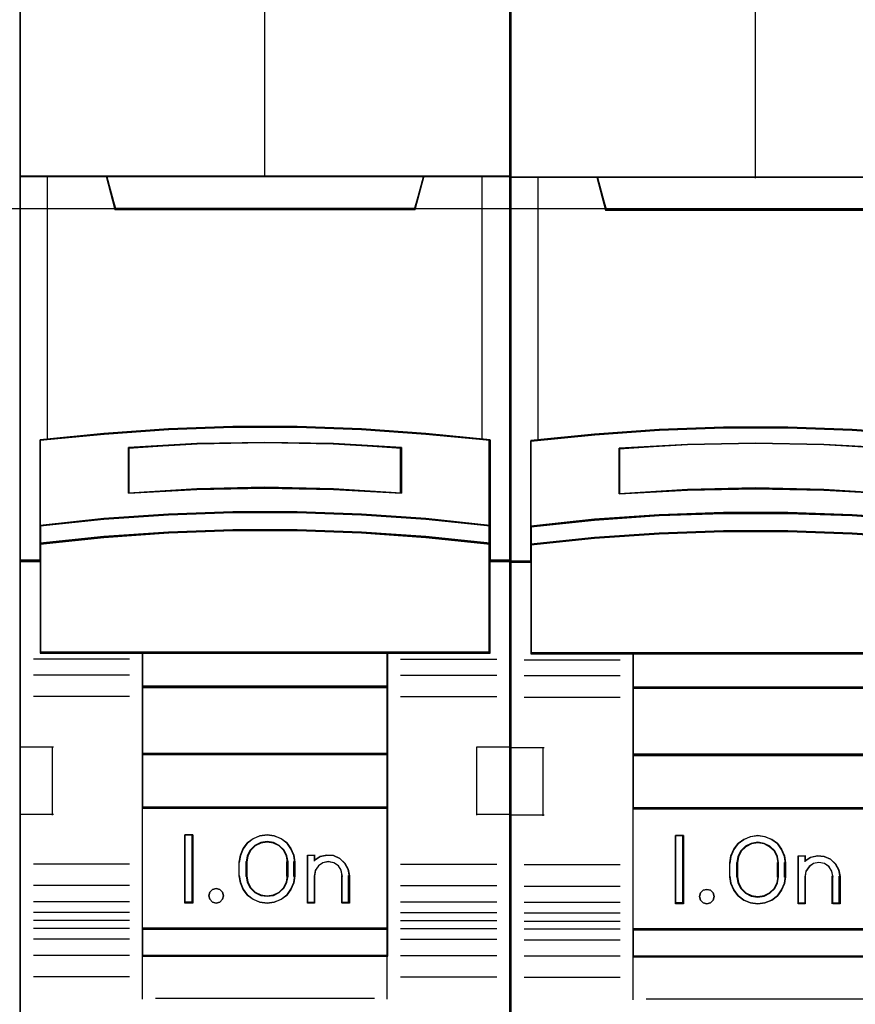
# Model space of a CAD drawing. Header units: millimetres. Extents: x 203 to 3426, y 719 to 2381.
# Tile 79 of 185: x 2549.76 to 2552.93, y 1114.56 to 1118.3. Entities that reach past the tile are written whole.
import ezdxf

# ---------------------------------------------------------------- set-up
doc = ezdxf.new("R2010")
doc.units = ezdxf.units.MM
doc.layers.add('45', color=7, linetype='Continuous')
doc.layers.add('E_Legrand_obudowy', color=7, linetype='Continuous')

# ---------------------------------------------------------------- blocks, each defined once
blk = doc.blocks.new('XL3 160 wnękowa 6x24M')
at = {"layer": 'E_Legrand_obudowy'}
blk.add_lwpolyline([(-215.641, -325.091), (215.545, -325.091), (215.545, -370.033), (-215.641, -370.033), (-215.641, -325.091)], dxfattribs=at)
blk = doc.blocks.new('S301 TX3')
at = {"layer": '45', "color": 7}
for points in [[(17.986, 40.875), (0, 40.875), (0, -40.875), (17.986, -40.875), (17.986, 40.875)], [(7.813, 12.971), (10.173, 12.971), (12.533, 12.883), (14.887, 12.718), (17.241, 12.488), (17.241, 9.351), (17.241, 8.681), (17.241, 8.049), (17.986, 8.049), (17.986, 22.167), (16.985, 22.167), (14.809, 22.167), (14.492, 20.986), (3.495, 20.986), (3.178, 22.167), (1.002, 22.167), (0, 22.167), (0, 8.049), (0.746, 8.049), (0.746, 8.681), (0.746, 9.351), (0.746, 12.488), (3.089, 12.718), (5.454, 12.883), (7.813, 12.971)], [(3.487, 20.951), (14.498, 20.951), (14.815, 22.167), (8.987, 22.167), (3.169, 22.167), (3.487, 20.951)], [(12.532, 9.752), (14.887, 9.591), (17.241, 9.348), (17.241, 12.508), (14.887, 12.741), (12.532, 12.907), (10.172, 12.995), (7.812, 12.995), (5.452, 12.907), (3.087, 12.741), (0.744, 12.508), (0.744, 9.348), (3.087, 9.591), (5.452, 9.752), (7.812, 9.835), (10.172, 9.835), (12.532, 9.752)], [(13.998, 12.22), (13.998, 10.547), (11.495, 10.687), (8.987, 10.732), (6.489, 10.687), (3.986, 10.547), (3.986, 12.22), (6.489, 12.365), (8.987, 12.41), (11.495, 12.365), (13.998, 12.22)], [(11.495, 10.687), (13.998, 10.547), (13.998, 12.22), (11.495, 12.365), (8.987, 12.41), (6.489, 12.365), (3.986, 12.22), (3.986, 10.547), (6.489, 10.687), (8.987, 10.732), (11.495, 10.687)], [(14.887, 9.618), (12.532, 9.782), (10.172, 9.867), (7.812, 9.867), (5.452, 9.782), (3.087, 9.618), (0.744, 9.368), (0.744, 8.678), (3.087, 8.927), (5.452, 9.091), (7.812, 9.176), (10.172, 9.176), (12.532, 9.091), (14.887, 8.927), (17.241, 8.678), (17.241, 9.368), (14.887, 9.618)], [(12.532, 9.116), (10.172, 9.199), (7.812, 9.199), (5.452, 9.116), (3.087, 8.956), (0.744, 8.712), (0.744, 8.077), (0.744, 4.686), (4.495, 4.686), (13.49, 4.686), (17.241, 4.686), (17.241, 8.077), (17.241, 8.712), (14.887, 8.956), (12.532, 9.116)], [(4.486, 3.43), (13.498, 3.43), (13.498, 4.723), (4.486, 4.723), (4.486, 3.43)], [(13.498, 3.468), (4.486, 3.468), (4.486, 0.964), (13.498, 0.964), (13.498, 3.468)], [(13.498, 1.004), (4.486, 1.004), (4.486, -1.002), (13.498, -1.002), (13.498, 1.004)], [(4.486, -5.434), (13.498, -5.434), (13.498, -0.964), (4.486, -0.964), (4.486, -5.434)], [(6.346, -1.977), (6.346, -4.481), (6.052, -4.481), (6.052, -1.977), (6.346, -1.977)], [(10.049, -2.723), (10.089, -2.973), (10.089, -3.485), (10.049, -3.735), (9.942, -3.98), (9.789, -4.191), (9.58, -4.342), (9.331, -4.442), (9.07, -4.481), (8.804, -4.442), (8.556, -4.342), (8.352, -4.191), (8.193, -3.98), (8.086, -3.735), (8.046, -3.485), (8.046, -2.973), (8.086, -2.723), (8.193, -2.478), (8.352, -2.267), (8.556, -2.116), (8.804, -2.016), (9.07, -1.977), (9.331, -2.016), (9.58, -2.116), (9.789, -2.267), (9.942, -2.478), (10.049, -2.723)], [(9.834, -3.486), (9.834, -2.972), (9.794, -2.749), (9.692, -2.536), (9.515, -2.369), (9.304, -2.262), (9.07, -2.223), (8.831, -2.262), (8.62, -2.369), (8.443, -2.536), (8.341, -2.749), (8.301, -2.972), (8.301, -3.486), (8.341, -3.71), (8.443, -3.922), (8.62, -4.09), (8.831, -4.196), (9.07, -4.229), (9.304, -4.196), (9.515, -4.09), (9.692, -3.922), (9.794, -3.71), (9.834, -3.486)], [(11.012, -2.773), (11.263, -2.717), (11.502, -2.74), (11.736, -2.84), (11.918, -3.014), (12.043, -3.232), (12.083, -3.479), (12.083, -4.481), (11.821, -4.481), (11.821, -3.479), (11.781, -3.277), (11.679, -3.115), (11.513, -3.003), (11.308, -2.964), (11.115, -3.003), (10.955, -3.115), (10.836, -3.277), (10.802, -3.479), (10.802, -4.481), (10.551, -4.481), (10.551, -2.717), (10.802, -2.717), (10.802, -2.908), (11.012, -2.773)], [(7.432, -4.079), (7.468, -4.209), (7.432, -4.339), (7.336, -4.439), (7.205, -4.481), (7.062, -4.439), (6.972, -4.339), (6.93, -4.209), (6.972, -4.079), (7.062, -3.979), (7.205, -3.949), (7.336, -3.979), (7.432, -4.079)], [(13.498, -5.395), (4.486, -5.395), (4.486, -6.42), (13.498, -6.42), (13.498, -5.395)]]:
    blk.add_lwpolyline(points, close=True, dxfattribs=at)
at = {"layer": '45', "color": 139}
for points in [[(17.986, 40.875), (0, 40.875), (0, -40.875), (17.986, -40.875), (17.986, 40.875)], [(12.525, 9.098), (10.17, 9.181), (7.815, 9.181), (5.46, 9.098), (3.1, 8.94), (0.761, 8.698), (0.761, 8.068), (0.761, 4.703), (4.505, 4.703), (13.48, 4.703), (17.223, 4.703), (17.223, 8.068), (17.223, 8.698), (14.874, 8.94), (12.525, 9.098)], [(7.468, -4.209), (7.432, -4.079), (7.336, -3.979), (7.205, -3.949), (7.062, -3.979), (6.972, -4.079), (6.93, -4.209), (6.972, -4.339), (7.062, -4.439), (7.205, -4.481), (7.336, -4.439), (7.432, -4.339), (7.468, -4.209)]]:
    blk.add_lwpolyline(points, close=True, dxfattribs=at)
at = {"layer": '45', "color": 59}
for points in [[(17.967, 40.857), (0.018, 40.857), (0.018, -40.855), (17.967, -40.855), (17.967, 40.857)], [(7.815, 12.977), (10.17, 12.977), (12.524, 12.889), (14.873, 12.725), (17.223, 12.494), (17.223, 9.366), (17.223, 8.697), (17.223, 8.067), (17.967, 8.067), (17.967, 22.149), (16.967, 22.149), (14.796, 22.149), (14.479, 20.971), (3.505, 20.971), (3.189, 22.149), (1.018, 22.149), (0.018, 22.149), (0.018, 8.067), (0.762, 8.067), (0.762, 8.697), (0.762, 9.366), (0.762, 12.494), (3.1, 12.725), (5.46, 12.889), (7.815, 12.977)], [(3.487, 20.951), (14.498, 20.951), (14.815, 22.167), (8.987, 22.167), (3.169, 22.167), (3.487, 20.951)], [(12.532, 9.752), (14.887, 9.591), (17.241, 9.348), (17.241, 12.508), (14.887, 12.741), (12.532, 12.907), (10.172, 12.995), (7.812, 12.995), (5.452, 12.907), (3.087, 12.741), (0.744, 12.508), (0.744, 9.348), (3.087, 9.591), (5.452, 9.752), (7.812, 9.835), (10.172, 9.835), (12.532, 9.752)], [(13.998, 12.22), (13.998, 10.547), (11.495, 10.687), (8.987, 10.732), (6.489, 10.687), (3.986, 10.547), (3.986, 12.22), (6.489, 12.365), (8.987, 12.41), (11.495, 12.365), (13.998, 12.22)], [(11.495, 10.687), (13.998, 10.547), (13.998, 12.22), (11.495, 12.365), (8.987, 12.41), (6.489, 12.365), (3.986, 12.22), (3.986, 10.547), (6.489, 10.687), (8.987, 10.732), (11.495, 10.687)], [(11.486, 10.702), (13.98, 10.565), (13.98, 12.205), (11.486, 12.348), (8.987, 12.392), (6.498, 12.348), (4.004, 12.205), (4.004, 10.565), (6.498, 10.702), (8.987, 10.746), (11.486, 10.702)], [(14.887, 9.618), (12.532, 9.782), (10.172, 9.867), (7.812, 9.867), (5.452, 9.782), (3.087, 9.618), (0.744, 9.368), (0.744, 8.678), (3.087, 8.927), (5.452, 9.091), (7.812, 9.176), (10.172, 9.176), (12.532, 9.091), (14.887, 8.927), (17.241, 8.678), (17.241, 9.368), (14.887, 9.618)], [(14.874, 9.608), (12.525, 9.766), (10.17, 9.849), (7.815, 9.849), (5.46, 9.766), (3.1, 9.608), (0.761, 9.366), (0.761, 8.698), (3.1, 8.939), (5.46, 9.098), (7.815, 9.18), (10.17, 9.18), (12.525, 9.098), (14.874, 8.939), (17.223, 8.698), (17.223, 9.366), (14.874, 9.608)], [(12.532, 9.116), (10.172, 9.199), (7.812, 9.199), (5.452, 9.116), (3.087, 8.956), (0.744, 8.712), (0.744, 8.077), (0.744, 4.686), (4.495, 4.686), (13.49, 4.686), (17.241, 4.686), (17.241, 8.077), (17.241, 8.712), (14.887, 8.956), (12.532, 9.116)], [(4.486, 3.43), (13.498, 3.43), (13.498, 4.723), (4.486, 4.723), (4.486, 3.43)], [(4.504, 3.448), (13.48, 3.448), (13.48, 4.705), (4.504, 4.705), (4.504, 3.448)], [(13.498, 3.468), (4.486, 3.468), (4.486, 0.964), (13.498, 0.964), (13.498, 3.468)], [(13.48, 3.45), (4.504, 3.45), (4.504, 0.982), (13.48, 0.982), (13.48, 3.45)], [(13.498, 1.004), (4.486, 1.004), (4.486, -1.002), (13.498, -1.002), (13.498, 1.004)], [(13.48, 0.984), (4.504, 0.984), (4.504, -0.984), (13.48, -0.984), (13.48, 0.984)], [(4.486, -5.434), (13.498, -5.434), (13.498, -0.964), (4.486, -0.964), (4.486, -5.434)], [(6.346, -1.977), (6.346, -4.481), (6.052, -4.481), (6.052, -1.977), (6.346, -1.977)], [(10.049, -2.723), (10.089, -2.973), (10.089, -3.485), (10.049, -3.735), (9.942, -3.98), (9.789, -4.191), (9.58, -4.342), (9.331, -4.442), (9.07, -4.481), (8.804, -4.442), (8.556, -4.342), (8.352, -4.191), (8.193, -3.98), (8.086, -3.735), (8.046, -3.485), (8.046, -2.973), (8.086, -2.723), (8.193, -2.478), (8.352, -2.267), (8.556, -2.116), (8.804, -2.016), (9.07, -1.977), (9.331, -2.016), (9.58, -2.116), (9.789, -2.267), (9.942, -2.478), (10.049, -2.723)], [(9.834, -3.486), (9.834, -2.972), (9.794, -2.749), (9.692, -2.536), (9.515, -2.369), (9.304, -2.262), (9.07, -2.223), (8.831, -2.262), (8.62, -2.369), (8.443, -2.536), (8.341, -2.749), (8.301, -2.972), (8.301, -3.486), (8.341, -3.71), (8.443, -3.922), (8.62, -4.09), (8.831, -4.196), (9.07, -4.229), (9.304, -4.196), (9.515, -4.09), (9.692, -3.922), (9.794, -3.71), (9.834, -3.486)], [(9.815, -3.48), (9.815, -2.976), (9.776, -2.757), (9.676, -2.548), (9.504, -2.384), (9.298, -2.28), (9.07, -2.241), (8.837, -2.28), (8.632, -2.384), (8.459, -2.548), (8.359, -2.757), (8.32, -2.976), (8.32, -3.48), (8.359, -3.7), (8.459, -3.908), (8.632, -4.073), (8.837, -4.177), (9.07, -4.21), (9.298, -4.177), (9.504, -4.073), (9.676, -3.908), (9.776, -3.7), (9.815, -3.48)], [(11.012, -2.773), (11.263, -2.717), (11.502, -2.74), (11.736, -2.84), (11.918, -3.014), (12.043, -3.232), (12.083, -3.479), (12.083, -4.481), (11.821, -4.481), (11.821, -3.479), (11.781, -3.277), (11.679, -3.115), (11.513, -3.003), (11.308, -2.964), (11.115, -3.003), (10.955, -3.115), (10.836, -3.277), (10.802, -3.479), (10.802, -4.481), (10.551, -4.481), (10.551, -2.717), (10.802, -2.717), (10.802, -2.908), (11.012, -2.773)], [(7.432, -4.079), (7.468, -4.209), (7.432, -4.339), (7.336, -4.439), (7.205, -4.481), (7.062, -4.439), (6.972, -4.339), (6.93, -4.209), (6.972, -4.079), (7.062, -3.979), (7.205, -3.949), (7.336, -3.979), (7.432, -4.079)], [(13.498, -5.395), (4.486, -5.395), (4.486, -6.42), (13.498, -6.42), (13.498, -5.395)], [(13.48, -5.415), (4.504, -5.415), (4.504, -6.402), (13.48, -6.402), (13.48, -5.415)]]:
    blk.add_lwpolyline(points, close=True, dxfattribs=at)
at = {"layer": '45', "color": 139}
for points in [[(8.967, 29.354), (8.967, 22.129)], [(0, 22.167), (17.986, 22.167)], [(3.169, 22.167), (3.526, 20.951)], [(14.815, 22.167), (14.46, 20.951)], [(3.487, 20.989), (14.498, 20.989)], [(17.241, 12.476), (14.887, 12.724), (12.532, 12.901), (10.172, 12.995), (7.812, 12.995), (5.452, 12.901), (3.087, 12.724), (0.744, 12.476)], [(0.744, 12.514), (0.744, 4.686)], [(13.998, 12.185), (11.495, 12.357), (8.987, 12.41), (6.489, 12.357), (3.986, 12.185)], [(17.203, 4.686), (17.203, 12.514)], [(3.986, 10.547), (3.986, 12.223)], [(13.961, 10.547), (13.961, 12.223)], [(13.998, 10.547), (11.495, 10.713), (8.987, 10.766), (6.489, 10.713), (3.986, 10.547)], [(17.241, 9.348), (14.887, 9.607), (12.532, 9.778), (10.172, 9.867), (7.812, 9.867), (5.452, 9.778), (3.087, 9.607), (0.744, 9.348)], [(17.241, 8.678), (14.887, 8.938), (12.532, 9.11), (10.172, 9.199), (7.812, 9.199), (5.452, 9.11), (3.087, 8.938), (0.744, 8.678)], [(0.783, 8.087), (0, 8.087)], [(17.986, 8.087), (17.203, 8.087)], [(17.241, 4.723), (0.744, 4.723)], [(4.486, 4.723), (4.486, -6.42)], [(4.486, 4.723), (13.498, 4.723)], [(13.461, 4.723), (13.461, -6.42)], [(4.026, 4.459), (0.5, 4.459)], [(13.961, 4.459), (17.487, 4.459)], [(4.026, 3.874), (0.5, 3.874)], [(13.961, 3.874), (17.487, 3.874)], [(4.486, 3.468), (13.498, 3.468)], [(4.026, 3.091), (0.5, 3.091)], [(13.961, 3.091), (17.487, 3.091)], [(0, 1.25), (1.233, 1.25)], [(1.193, 1.25), (1.193, -1.254)], [(16.754, -1.254), (16.754, 1.25)], [(16.754, 1.25), (17.986, 1.25)], [(4.486, 1.004), (13.498, 1.004)], [(4.486, -0.964), (13.498, -0.964)], [(0, -1.216), (1.233, -1.216)], [(16.754, -1.216), (17.986, -1.216)], [(6.346, -1.977), (6.052, -1.977)], [(6.052, -1.977), (6.052, -4.481)], [(6.308, -1.977), (6.308, -4.481)], [(10.089, -2.996), (10.049, -2.74), (9.942, -2.489), (9.789, -2.273), (9.58, -2.12), (9.331, -2.017), (9.07, -1.977), (8.804, -2.017), (8.556, -2.12), (8.352, -2.273), (8.193, -2.489), (8.086, -2.74), (8.046, -2.996)], [(9.834, -2.996), (9.794, -2.765), (9.692, -2.546), (9.515, -2.373), (9.304, -2.264), (9.07, -2.223), (8.831, -2.264), (8.62, -2.373), (8.443, -2.546), (8.341, -2.765), (8.301, -2.996)], [(10.551, -2.717), (10.834, -2.717)], [(10.551, -2.717), (10.551, -4.481)], [(10.795, -2.717), (10.795, -2.942)], [(12.083, -3.5), (12.043, -3.247), (11.917, -3.022), (11.734, -2.844), (11.499, -2.74), (11.258, -2.717), (11.007, -2.775), (10.795, -2.913)], [(4.026, -3.051), (0.5, -3.051)], [(8.046, -3.5), (8.046, -2.958)], [(8.301, -3.5), (8.301, -2.958)], [(9.795, -3.5), (9.795, -2.958)], [(10.051, -3.5), (10.051, -2.958)], [(11.827, -3.5), (11.786, -3.288), (11.683, -3.117), (11.515, -2.999), (11.308, -2.958), (11.112, -2.999), (10.95, -3.117), (10.829, -3.288), (10.795, -3.5)], [(13.961, -3.051), (17.487, -3.051)], [(8.046, -3.462), (8.086, -3.718), (8.193, -3.969), (8.352, -4.185), (8.556, -4.339), (8.804, -4.441), (9.07, -4.481), (9.331, -4.441), (9.58, -4.339), (9.789, -4.185), (9.942, -3.969), (10.049, -3.718), (10.089, -3.462)], [(8.301, -3.462), (8.341, -3.693), (8.443, -3.912), (8.62, -4.085), (8.831, -4.195), (9.07, -4.229), (9.304, -4.195), (9.515, -4.085), (9.692, -3.912), (9.794, -3.693), (9.834, -3.462)], [(10.795, -3.462), (10.795, -4.481)], [(11.789, -3.462), (11.789, -4.481)], [(12.044, -3.462), (12.044, -4.481)], [(4.026, -3.84), (0.5, -3.84)], [(13.961, -3.84), (17.487, -3.84)], [(4.026, -4.427), (0.5, -4.427)], [(6.346, -4.443), (6.052, -4.443)], [(10.551, -4.443), (10.834, -4.443)], [(11.789, -4.443), (12.083, -4.443)], [(13.961, -4.427), (17.487, -4.427)], [(4.026, -4.826), (0.5, -4.826)], [(13.961, -4.826), (17.487, -4.826)], [(4.026, -5.122), (0.5, -5.122)], [(4.026, -5.407), (0.5, -5.407)], [(4.486, -5.395), (13.498, -5.395)], [(13.961, -5.122), (17.487, -5.122)], [(13.961, -5.407), (17.487, -5.407)], [(4.026, -5.806), (0.5, -5.806)], [(13.961, -5.806), (17.487, -5.806)], [(4.026, -6.399), (0.5, -6.399)], [(4.486, -6.383), (13.498, -6.383)], [(4.486, -6.383), (4.486, -8.003)], [(13.461, -6.383), (13.461, -8.003)], [(13.961, -6.399), (17.487, -6.399)], [(4.026, -7.182), (0.5, -7.182)], [(13.961, -7.182), (17.487, -7.182)], [(4.981, -7.965), (13.004, -7.965)]]:
    blk.add_lwpolyline(points, dxfattribs=at)
at = {"layer": '45', "color": 140}
for points in [[(7.813, 12.971), (10.173, 12.971), (12.533, 12.883), (14.887, 12.718), (17.241, 12.488), (17.241, 9.351), (17.241, 8.681), (17.241, 8.049), (17.986, 8.049), (17.986, 22.167), (16.985, 22.167), (14.809, 22.167), (14.492, 20.986), (3.495, 20.986), (3.178, 22.167), (1.002, 22.167), (0, 22.167), (0, 8.049), (0.746, 8.049), (0.746, 8.681), (0.746, 9.351), (0.746, 12.488), (3.089, 12.718), (5.454, 12.883), (7.813, 12.971)], [(3.506, 20.969), (14.481, 20.969), (14.797, 22.149), (8.988, 22.149), (3.189, 22.149), (3.506, 20.969)]]:
    blk.add_lwpolyline(points, close=True, dxfattribs=at)
for points in [[(1, 22.167), (1, 12.503)], [(16.947, 12.503), (16.947, 22.167)]]:
    blk.add_lwpolyline(points, dxfattribs=at)
blk = doc.blocks.new('G$CCC6CD2FA')
at = {"xscale": 0.103478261, "yscale": 0.103478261, "zscale": 0.103478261}
for p in [(-100.5735, 43.7236), (-98.7123, 43.7208)]:
    blk.add_blockref('S301 TX3', p, dxfattribs=at)
at = {"layer": 'E_Legrand_obudowy', "color": 67, "true_color": 0x727430, "xscale": 0.1, "yscale": 0.1, "zscale": 0.1}
blk.add_blockref('XL3 160 wnękowa 6x24M', (-112.1857, 78.4038), dxfattribs=at)

msp = doc.modelspace()

# ---------------------------------------------------------------- block references
msp.add_blockref('G$CCC6CD2FA', (2650.3343, 1071.6878))

doc.saveas('drawing.dxf')
